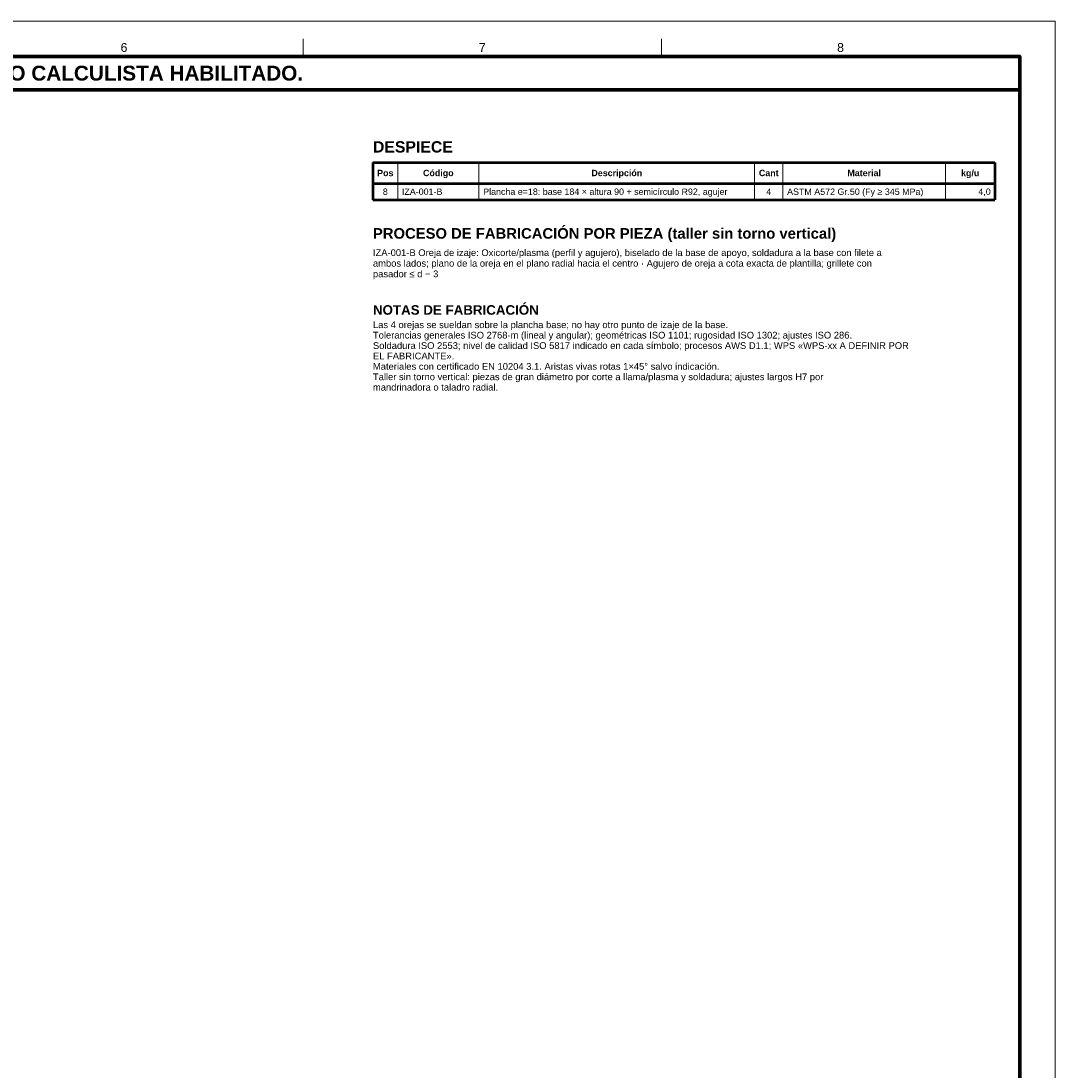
# Model space of a CAD drawing. Header units: millimetres. Extents: x 0 to 841, y 0 to 594.
# Tile 5 of 5: x 548 to 841, y 297 to 594. Entities that reach past the tile are written whole.
import ezdxf
from ezdxf.enums import TextEntityAlignment as Align

# ---------------------------------------------------------------- set-up
doc = ezdxf.new("R2010")
doc.units = ezdxf.units.MM
for name, color, linetype, lineweight in [('FINA', 7, 'CONTINUOUS', 18), ('MARCO', 7, 'CONTINUOUS', 70), ('TXT', 7, 'CONTINUOUS', 25), ('VIS', 7, 'CONTINUOUS', 50)]:
    doc.layers.add(name, color=color, linetype=linetype, lineweight=lineweight)
doc.styles.add('STD', font='LiberationSans-Regular.ttf')
doc.styles.add('STDB', font='LiberationSans-Bold.ttf')

msp = doc.modelspace()

# ---------------------------------------------------------------- linework, layer by layer
at = {"layer": 'FINA'}
for p, q in [((628.25, 584), (628.25, 589)), ((729.62, 584), (729.62, 589)), ((655, 554), (655, 543.42)), ((678, 554), (678, 543.42)), ((756, 554), (756, 543.42)), ((764, 554), (764, 543.42)), ((810, 554), (810, 543.42))]:
    msp.add_line(p, q, dxfattribs=at)
msp.add_lwpolyline([(0, 0), (841, 0), (841, 594), (0, 594)], close=True, dxfattribs=at)
at = {"layer": 'MARCO'}
for points in [[(20, 10), (831, 10), (831, 584), (20, 584)], [(20, 574.5), (831, 574.5), (831, 584), (20, 584)]]:
    msp.add_lwpolyline(points, close=True, dxfattribs=at)
at = {"layer": 'VIS'}
for p, q in [((648, 554), (824, 554)), ((648, 554), (648, 543.42)), ((824, 554), (824, 543.42)), ((648, 548.02), (824, 548.02)), ((648, 543.42), (824, 543.42))]:
    msp.add_line(p, q, dxfattribs=at)

# ---------------------------------------------------------------- texts
at = {"layer": 'TXT'}
for s, height, style, p in [('6', 2.5, 'STD', (577.56, 586.5)), ('7', 2.5, 'STD', (678.94, 586.5)), ('8', 2.5, 'STD', (780.31, 586.5)), ('ESTOS PLANOS NO SON VÁLIDOS PARA FABRICACIÓN HASTA SU REVISIÓN Y APROBACIÓN POR UN INGENIERO CALCULISTA HABILITADO.', 4.2, 'STDB', (425.5, 579.25)), ('Pos', 1.8, 'STDB', (651.5, 551.01)), ('Código', 1.8, 'STDB', (666.5, 551.01)), ('Descripción', 1.8, 'STDB', (717, 551.01)), ('Cant', 1.8, 'STDB', (760, 551.01)), ('Material', 1.8, 'STDB', (787, 551.01)), ('kg/u', 1.8, 'STDB', (817, 551.01)), ('8', 1.8, 'STD', (651.5, 545.72)), ('4', 1.8, 'STD', (760, 545.72))]:
    msp.add_text(s, height=height, dxfattribs=dict(at, style=style)).set_placement(p, align=Align.MIDDLE_CENTER)
for s, height, style, p in [('DESPIECE', 3.2, 'STDB', (648, 560)), ('PROCESO DE FABRICACIÓN POR PIEZA (taller sin torno vertical)', 3, 'STDB', (648, 535.42)), ('IZA-001-B Oreja de izaje: Oxicorte/plasma (perfil y agujero), biselado de la base de apoyo, soldadura a la base con filete a', 1.9, 'STD', (648, 529.42)), ('ambos lados; plano de la oreja en el plano radial hacia el centro · Agujero de oreja a cota exacta de plantilla; grillete con', 1.9, 'STD', (648, 526.42)), ('pasador ≤ d − 3', 1.9, 'STD', (648, 523.42)), ('NOTAS DE FABRICACIÓN', 2.7, 'STDB', (648, 513.62)), ('Las 4 orejas se sueldan sobre la plancha base; no hay otro punto de izaje de la base.', 1.9, 'STD', (648, 509.03)), ('Tolerancias generales ISO 2768-m (lineal y angular); geométricas ISO 1101; rugosidad ISO 1302; ajustes ISO 286.', 1.9, 'STD', (648, 506.09)), ('Soldadura ISO 2553; nivel de calidad ISO 5817 indicado en cada símbolo; procesos AWS D1.1; WPS «WPS-xx A DEFINIR POR', 1.9, 'STD', (648, 503.14)), ('EL FABRICANTE».', 1.9, 'STD', (648, 500.2)), ('Materiales con certificado EN 10204 3.1. Aristas vivas rotas 1×45° salvo indicación.', 1.9, 'STD', (648, 497.25)), ('Taller sin torno vertical: piezas de gran diámetro por corte a llama/plasma y soldadura; ajustes largos H7 por', 1.9, 'STD', (648, 494.31)), ('mandrinadora o taladro radial.', 1.9, 'STD', (648, 491.36))]:
    msp.add_text(s, height=height, dxfattribs=dict(at, style=style)).set_placement(p, align=Align.TOP_LEFT)
at = {"layer": 'TXT', "style": 'STD'}
for s, p in [('IZA-001-B', (656.2, 545.72)), ('Plancha e=18: base 184 × altura 90 + semicírculo R92, agujer', (679.2, 545.72)), ('ASTM A572 Gr.50 (Fy ≥ 345 MPa)', (765.2, 545.72))]:
    msp.add_text(s, height=1.8, dxfattribs=at).set_placement(p, align=Align.MIDDLE_LEFT)
msp.add_text('4,0', height=1.8, dxfattribs=at).set_placement((822.8, 545.72), align=Align.MIDDLE_RIGHT)

doc.saveas('drawing.dxf')
